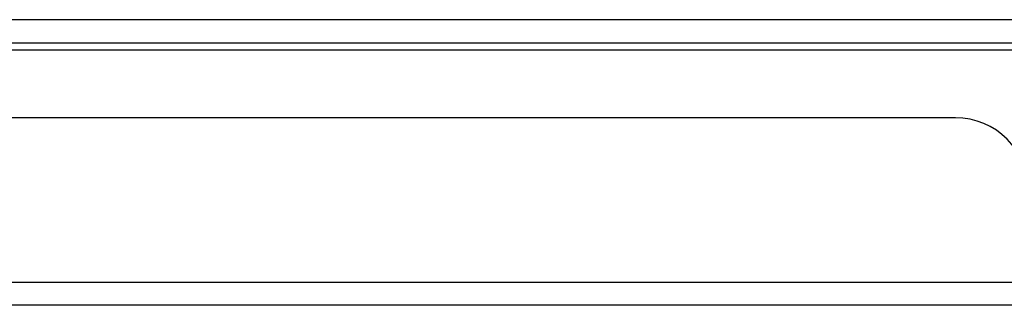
# Model space of a CAD drawing. Header units: inches. Extents: x 25 to 627, y 68 to 290.
# Tile 14 of 250: x 75.06 to 79.26, y 68.36 to 69.58. Entities that reach past the tile are written whole.
import ezdxf

# ---------------------------------------------------------------- set-up
doc = ezdxf.new("R2010")
doc.units = ezdxf.units.IN
doc.header["$MEASUREMENT"] = 0
doc.layers.add('Visible Edges(ANSI)', color=7, linetype='Continuous', lineweight=25)
doc.layers.add('Visible Tangent Edges(ANSI)', color=7, linetype='Continuous', lineweight=25)

msp = doc.modelspace()

# ---------------------------------------------------------------- linework, layer by layer
at = {"layer": 'Visible Edges(ANSI)'}
for p, q in [((25.0901, 69.4844), (84.8921, 69.4844)), ((79.0496, 69.1649), (65.1346, 69.1649)), ((84.7936, 68.3649), (25.1886, 68.3649))]:
    msp.add_line(p, q, dxfattribs=at)
msp.add_arc((79.0496, 68.8529), 0.312, 0, 90, dxfattribs=at)
at = {"layer": 'Visible Tangent Edges(ANSI)'}
for p, q in [((25.0901, 69.5834), (84.125, 69.5834)), ((79.8628, 69.4534), (64.3215, 69.4534)), ((25.1886, 68.4639), (84.7936, 68.4639))]:
    msp.add_line(p, q, dxfattribs=at)

doc.saveas('drawing.dxf')
